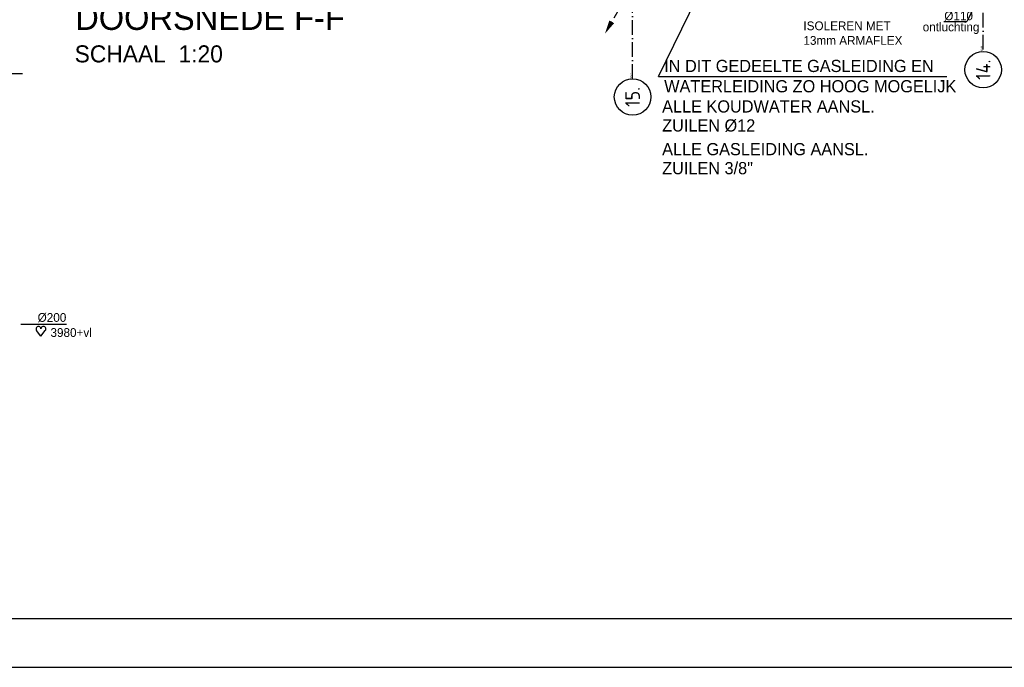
# Model space of a CAD drawing. Extents: x -41378 to 114803, y -24080 to 82188.
# Tile 2 of 137: x -12996 to 7225, y -1912 to 11378. Entities that reach past the tile are written whole.
import ezdxf
from ezdxf.enums import TextEntityAlignment as Align

# ---------------------------------------------------------------- set-up
doc = ezdxf.new("R2010")
doc.units = 0
doc.header["$LTSCALE"] = 50
doc.linetypes.add('DASHDOT', pattern=[9, 6, -1.5, 0, -1.5])
doc.layers.get('0').update_dxf_attribs({"linetype": 'CONTINUOUS'})
for name, color, linetype in [('00KAD025', 2, 'CONTINUOUS'), ('00KAD070', 5, 'CONTINUOUS'), ('AL$7----_STRAMIEN', 1, 'DASHDOT'), ('ALN-----_BLOCKNAAM', 2, 'CONTINUOUS'), ('WL524---', 4, 'CONTINUOUS'), ('WL531---', 4, 'CONTINUOUS'), ('WL561---_RETOUR', 4, 'CONTINUOUS'), ('WL570---_RETOUR', 3, 'CONTINUOUS'), ('WM$1----', 1, 'CONTINUOUS'), ('WM570---', 1, 'CONTINUOUS')]:
    doc.layers.add(name, color=color, linetype=linetype)
doc.layers.get('0').freeze()
doc.styles.add('BURO-018', font='BUROFONT.shx', dxfattribs={"height": 90})
doc.styles.add('BURO-025', font='BUROFONT.shx', dxfattribs={"height": 250})
doc.styles.add('BURO-035', font='BUROFONT.shx', dxfattribs={"height": 350})
doc.styles.add('BURO-050', font='BUROFONT.shx', dxfattribs={"height": 500})
doc.styles.get("Standard").update_dxf_attribs({"font": 'ISOCP'})

# ---------------------------------------------------------------- blocks, each defined once
blk = doc.blocks.new('1011')
at = {"layer": 'AL$7----_STRAMIEN', "color": 7, "linetype": 'CONTINUOUS'}
blk.add_circle((-750, 0), 750, dxfattribs=at)
at = {"layer": 'ALN-----_BLOCKNAAM', "linetype": 'CONTINUOUS'}
blk.add_text('1011', height=100, dxfattribs=at).set_placement((0, 0))
blk = doc.blocks.new('LDV2108')
at = {"color": 0, "linetype": 'CONTINUOUS'}
for p, q in [((-0.25, -0.43), (-1.19, -2.06)), ((-1.56, -2.71), (-2.5, -4.33)), ((-2.87, -4.98), (-3.81, -6.6)), ((-4.19, -7.25), (-5.12, -8.88)), ((-5.5, -9.53), (-6.44, -11.15))]:
    blk.add_line(p, q, dxfattribs=at)
blk.add_lwpolyline([(-6.75, -11.69, 0, 1, 0), (-5.5, -9.53, 1, 1, 0)], format="xyseb", dxfattribs=at)
blk.add_circle((0, 0), 0.5, dxfattribs=at)
blk = doc.blocks.new('HART')
at = {"color": 1}
for q in [(-39.7, 52.4), (39.7, 52.4)]:
    blk.add_line((0, 0), q, dxfattribs=at)
for centre, start, end in [((-22.1, 65.7), 0, 217.18669), ((22.1, 65.7), 322.81331, 180)]:
    blk.add_arc(centre, 22.1, start, end, dxfattribs=at)

msp = doc.modelspace()

# ---------------------------------------------------------------- linework, layer by layer
at = {"layer": '00KAD025', "linetype": 'CONTINUOUS'}
msp.add_line((-41378.4, -1912.4), (114803.4, -1912.4), dxfattribs=at)
at = {"layer": '00KAD070', "linetype": 'CONTINUOUS'}
msp.add_line((-40378.4, -912.4), (113803.4, -912.4), dxfattribs=at)
at = {"layer": 'AL$7----_STRAMIEN', "color": 1}
for p, q in [((-409, 10167.3), (-409, 80064.7)), ((6791, 10768.5), (6791, 80064.7))]:
    msp.add_line(p, q, dxfattribs=at)
at = {"layer": 'WL524---', "color": 1}
msp.add_line((6973.6, 12373.3), (6457.6, 11341.9), dxfattribs=at)
at = {"layer": 'WL570---_RETOUR', "color": 8}
msp.add_line((-13538, 10272.7), (-12938.3, 10272.7), dxfattribs=at)
at = {"layer": 'WM$1----'}
msp.add_line((5986.3, 11341.9), (6457.6, 11341.9), dxfattribs=at)
at = {"layer": 'WM570---'}
for q in [(1334.1, 12698.3), (6043.5, 10211.9)]:
    msp.add_line((124, 10211.9), q, dxfattribs=at)
at = {"layer": 'WM570---', "color": 1}
msp.add_line((-12970.4, 5128.7), (-12037.5, 5127.5), dxfattribs=at)

# ---------------------------------------------------------------- block references
at = {"layer": 'AL$7----_STRAMIEN'}
ref = msp.add_blockref('1011', (6791, 10726.8), dxfattribs=dict(at, xscale=0.5, yscale=0.5, zscale=0.5, rotation=90))
ref.add_attrib('STR-NAAM', '14.', dxfattribs={"color": 3, "linetype": 'CONTINUOUS', "height": 300, "rotation": 90}).set_placement((6791, 10351.8), align=Align.MIDDLE)
ref = msp.add_blockref('1011', (-409, 10167.3), dxfattribs=dict(at, xscale=0.5, yscale=0.5, zscale=0.5, rotation=90))
ref.add_attrib('STR-NAAM', '15.', dxfattribs={"color": 3, "linetype": 'CONTINUOUS', "height": 300, "rotation": 90}).set_placement((-409, 9792.3), align=Align.MIDDLE)
at = {"layer": 'WL561---_RETOUR', "color": 2, "xscale": 112.5, "yscale": 112.5, "zscale": 112.5}
msp.add_blockref('LDV2108', (-218.1, 12406.6), dxfattribs=at)
at = {"layer": 'WM570---', "xscale": 2.25, "yscale": 2.25, "zscale": 2.25}
msp.add_blockref('HART', (-12559.1, 4885), dxfattribs=at)

# ---------------------------------------------------------------- texts
at = {"layer": 'WL531---', "color": 1, "style": 'BURO-018'}
msp.add_text('ontluchting', height=180, dxfattribs=at).set_placement((5549.3, 11139.9))
at = {"layer": 'WL570---_RETOUR', "color": 4, "style": 'BURO-050'}
msp.add_text('DOORSNEDE F-F', height=500, dxfattribs=at).set_placement((-11854.6, 11169))
at = {"layer": 'WL570---_RETOUR', "color": 3, "style": 'BURO-035'}
msp.add_text('SCHAAL  1:20', height=350, dxfattribs=at).set_placement((-11867.1, 10502))
at = {"layer": 'WM$1----', "color": 1, "style": 'BURO-018'}
msp.add_text('%%C110', height=180, dxfattribs=at).set_placement((5992.8, 11367.8))
at = {"layer": 'WM570---', "color": 1, "style": 'BURO-018'}
for s, p in [('ISOLEREN MET ', (3099.3, 11163.1)), ('13mm ARMAFLEX', (3099.3, 10863.1)), ('3980+vl', (-12364.2, 4867.9))]:
    msp.add_text(s, height=180, dxfattribs=at).set_placement(p)
at = {"layer": 'WM570---', "color": 2, "style": 'BURO-025'}
for s, p in [('IN DIT GEDEELTE GASLEIDING EN', (240, 10304.4)), ('WATERLEIDING ZO HOOG MOGELIJK', (240, 9887.7)), ('ALLE KOUDWATER AANSL.', (197.5, 9473.7)), ('ZUILEN %%C12', (197.5, 9083.7)), ('ALLE GASLEIDING AANSL.', (197.5, 8596.7)), ('ZUILEN 3/8"', (197.5, 8206.7))]:
    msp.add_text(s, height=250, dxfattribs=at).set_placement(p)
at = {"layer": 'WM570---', "linetype": 'CONTINUOUS', "style": 'BURO-018'}
msp.add_text('%%c200', height=180, dxfattribs=at).set_placement((-12627.5, 5177.5))

doc.saveas('drawing.dxf')
